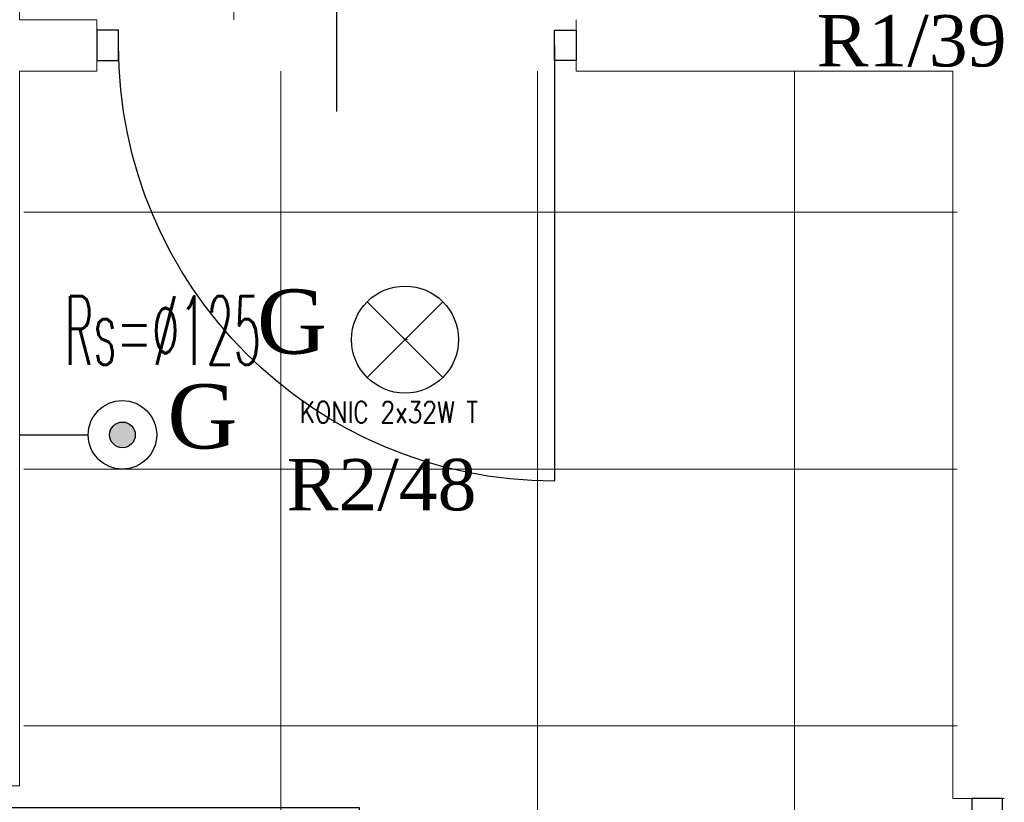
# Model space of a CAD drawing. Header units: centimetres. Extents: x 88729 to 133553, y -16225 to 14174.
# Tile 161 of 231: x 91801 to 92031, y -6711 to -6529. Entities that reach past the tile are written whole.
import ezdxf
from ezdxf.enums import TextEntityAlignment as Align

# ---------------------------------------------------------------- set-up
doc = ezdxf.new("R2010")
doc.units = ezdxf.units.CM
for name, color, linetype in [('A-SCIANY', 252, 'Continuous'), ('A-SUFITY', 252, 'Continuous'), ('E_Istn', 170, 'Continuous'), ('E_opisy siły', 5, 'Continuous'), ('E_PODKLAD', 7, 'Continuous'), ('E_siła', 5, 'Continuous'), ('koncepcja', 252, 'Continuous'), ('R-MET-DRZ', 252, 'Continuous'), ('R-MET-IWE', 252, 'Continuous'), ('RLX_L_9242650+6100', 3, 'Continuous'), ('S-DRZ-', 252, 'Continuous'), ('S-DRZ-O', 252, 'Continuous'), ('S-DRZ-SKRZYD', 252, 'Continuous'), ('S-DRZ-WEGAR', 252, 'Continuous')]:
    doc.layers.add(name, color=color, linetype=linetype)
for name, color, linetype, lineweight in [('A-SLUSARKA', 252, 'Continuous', 13), ('B-IWE-KS', 252, 'Continuous', 20), ('E_Istn_pozostaje', 132, 'Continuous', 25)]:
    doc.layers.add(name, color=color, linetype=linetype, lineweight=lineweight)
doc.styles.add('MM_050', font='romans.shx', dxfattribs={"width": 0.8, "height": 16})
doc.styles.add('old', font='BOOKOS.TTF')
doc.styles.get("Standard").update_dxf_attribs({"font": 'txt.shx'})

# ---------------------------------------------------------------- blocks, each defined once
blk = doc.blocks.new('E_łącznik bistabilny IP20')
at = {"linetype": 'Continuous', "ltscale": 0.5}
blk.add_hatch(color=256, dxfattribs=at).paths.add_polyline_path([(-3, 24, 1), (3, 24, 1)])
blk.add_line((0, 0), (0, 16), dxfattribs=at)
for radius in [8, 3]:
    blk.add_circle((0, 24), radius, dxfattribs=at)
at = {"linetype": 'Continuous', "ltscale": 0.5, "style": 'old', "flags": 4}
blk.add_attdef('OBWÓD', (5.88, 29.43), '', height=12, dxfattribs=at)
blk = doc.blocks.new('E_opis siły')
at = {"layer": 'E_siła', "linetype": 'Continuous', "ltscale": 0.5, "style": 'old', "flags": 4}
blk.add_attdef('OBWÓD', (0, 0), '', height=12, dxfattribs=at)
blk = doc.blocks.new('D90-L-DL')
at = {"layer": 'S-DRZ-'}
blk.add_arc((-45, 0), 90, 270, 0, dxfattribs=at)
at = {"layer": 'S-DRZ-O'}
blk.add_line((0, 15.12), (0, -15.12), dxfattribs=at)
at = {"layer": 'S-DRZ-SKRZYD'}
blk.add_line((-45, 0), (-45, -90), dxfattribs=at)
at = {"layer": 'S-DRZ-WEGAR'}
for points in [[(-50, -3.5), (-45, -3.5), (-45, 3.5), (-50, 3.5)], [(45, 3.5), (50, 3.5), (50, -3.5), (45, -3.5)]]:
    blk.add_lwpolyline(points, close=True, dxfattribs=at)
blk = doc.blocks.new('A$C07123322')
at = {"layer": 'A-SLUSARKA', "xscale": 1.020000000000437, "yscale": 1.020000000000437, "zscale": 1.020000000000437, "rotation": 270}
blk.add_blockref('D90-L-DL', (40.58, -45.9), dxfattribs=at)
blk = doc.blocks.new('IWE-KS')
at = {"layer": 'B-IWE-KS'}
for p, q in [((0, -9.75), (0, 9.75)), ((9.75, 0), (-9.75, 0))]:
    blk.add_line(p, q, dxfattribs=at)
blk.add_circle((0, 0), 5, dxfattribs=at)
at = {"layer": 'R-MET-IWE', "oblique": -180, "text_generation_flag": 6, "width": 0.464286}
blk.add_attdef('NR', text='', height=14.07, rotation=180, dxfattribs=at).set_placement((19.95, -0.12), align=Align.MIDDLE)
blk = doc.blocks.new('A$C0BC40F88')
at = {"layer": 'S-DRZ-'}
blk.add_arc((5.1, 101.8), 101.8, 270, 0, dxfattribs=at)
at = {"layer": 'S-DRZ-O'}
blk.add_line((56, 117.22), (56, 86.38), dxfattribs=at)
at = {"layer": 'S-DRZ-SKRZYD'}
blk.add_line((5.1, 101.8), (5.1, 0), dxfattribs=at)
at = {"layer": 'S-DRZ-WEGAR'}
for points in [[(0, 98.23), (5.1, 98.23), (5.1, 105.37), (0, 105.37)], [(106.9, 105.37), (112, 105.37), (112, 98.23), (106.9, 98.23)]]:
    blk.add_lwpolyline(points, close=True, dxfattribs=at)
blk = doc.blocks.new('A$Ce817dbbb')
at = {"layer": 'A-SCIANY', "color": 252, "lineweight": 9, "ltscale": 3}
for p, q in [((399.1, -16779.02), (399.1, -16994.02)), ((399.1, -17006.02), (399.1, -17173.02)), ((617.1, -17006.02), (617.1, -17176.02)), ((399.1, -17173.02), (374.1, -17173.02)), ((617.1, -17176.02), (629.1, -17176.02))]:
    blk.add_line(p, q, dxfattribs=at)
at = {"layer": 'A-SCIANY', "color": 252, "lineweight": 9}
for p, q in [((417.1, -16994.02), (399.1, -16994.02)), ((417.1, -17006.02), (417.1, -16994.02)), ((529.1, -17006.02), (529.1, -16994.02)), ((417.1, -17006.02), (399.1, -17006.02)), ((617.1, -17006.02), (529.1, -17006.02))]:
    blk.add_line(p, q, dxfattribs=at)
at = {"layer": 'A-SUFITY', "lineweight": 0, "ltscale": 0.1}
for p, q in [((449.1, -16779.02), (449.1, -16994.02)), ((460.1, -17006.02), (460.1, -17512.02)), ((520.1, -17006.02), (520.1, -17512.02)), ((580.1, -17006.02), (580.1, -17512.02)), ((618.1, -17039.02), (400.1, -17039.02)), ((618.1, -17099.02), (400.1, -17099.02)), ((618.1, -17159.02), (400.1, -17159.02))]:
    blk.add_line(p, q, dxfattribs=at)
at = {"layer": 'koncepcja', "color": 252, "lineweight": 9, "xscale": -1}
blk.add_blockref('A$C07123322', (427.18, -17178.12), dxfattribs=at)
at = {"layer": 'koncepcja', "color": 252, "lineweight": 9}
blk.add_blockref('A$C07123322', (584.53, -17181.12), dxfattribs=at)
at = {"layer": 'R-MET-DRZ', "color": 252, "lineweight": 9, "xscale": -1}
blk.add_blockref('A$C0BC40F88', (529.1, -17101.82), dxfattribs=at)
at = {"layer": 'R-MET-IWE', "color": 252, "lineweight": 9}
ref = blk.add_blockref('IWE-KS', (386.6, -17075.52), dxfattribs=dict(at, zscale=1.25))
ref.add_attrib('NR', 'Rs=%%c125', dxfattribs={"height": 16, "rotation": 180, "text_generation_flag": 6, "width": 0.464286}).set_placement((432.56, -17066.64), align=Align.MIDDLE)
at = {"layer": 'R-MET-IWE', "color": 252, "lineweight": 9, "width": 0.75}
for tag, rotation, p in [('0-', 90, (-1139.05, -4143.61)), ('0-', 90, (-1113.05, -4143.61)), ('0-', 90, (-1087.05, -4143.61)), ('2-', 90, (-796.05, -4143.61)), ('2-', 90, (-505.05, -4143.61)), ('0-', 90, (-480.05, -4143.61)), ('0-', 90, (-456.05, -4143.61)), ('2-', 90, (-166.05, -4143.61)), ('2-', 90, (-625.66, -4833.61)), ('2-', 90, (-599.66, -4833.61)), ('2-', 90, (-573.66, -4833.61)), ('0-', 180, (-2169.64, -4848.47)), ('0-', 180, (-2169.64, -4873.47)), ('0-', 180, (-2169.64, -4899.47)), ('-2', 90, (-1661.47, -4961.65)), ('-2', 90, (-1636.47, -4961.65)), ('0-', 270, (-1489.78, -4968.06)), ('0-', 270, (-1464.78, -4968.06)), ('0-', 270, (-1439.78, -4968.06)), ('0-', 270, (-1364.78, -4968.06)), ('0-', 270, (-1339.78, -4968.06)), ('0-', 270, (-1314.78, -4968.06)), ('0-', 270, (328.22, -4968.06)), ('0-', 270, (354.22, -4968.06)), ('0-', 270, (1256.22, -4968.06)), ('0-', 270, (1282.22, -4968.06)), ('0-', 90, (-513.05, -5496.61)), ('0-', 90, (-487.05, -5496.61)), ('K.S.-', 90, (-487.05, -5766.11)), ('0-', 90, (-513.05, -5766.11)), ('1-', 90, (-539.05, -6114.61)), ('0-', 90, (-513.05, -6114.61)), ('0-', 90, (-487.05, -6114.61)), ('0-', 90, (301.95, -6545.61)), ('0-', 90, (327.95, -6545.61)), ('0-', 90, (353.95, -6545.61)), ('0-', 90, (416.11, -6545.61)), ('0-', 90, (1255.95, -6545.61)), ('0-', 90, (1281.95, -6545.61)), ('1-', 90, (2382.95, -6845.61)), ('1-', 90, (2408.95, -6845.61)), ('1-', 90, (2434.95, -6845.61)), ('1-', 90, (2827.95, -6845.61)), ('1-', 90, (2853.95, -6845.61)), ('1-', 90, (2879.95, -6845.61)), ('<-2', 90, (-910.64, -10482.41)), ('2->', 90, (-718.15, -10854.38)), ('2->', 90, (-692.15, -10854.38)), ('2->', 90, (-744.15, -10870.8)), ('-0', 90, (-186.09, -12450.12)), ('1-', 90, (2264.47, -12866.38)), ('1-', 90, (2290.47, -12866.38)), ('1-', 90, (2316.47, -12866.38)), ('1-', 90, (2709.47, -12866.38)), ('1-', 90, (2735.47, -12866.38)), ('1-', 90, (2761.47, -12866.38)), ('<-KL', 90, (-700.01, -16780.91)), ('-0', 90, (-179.94, -18957.53)), ('0->', 90, (-1257.53, -23179.05)), ('0->', 90, (-1231.53, -23179.05)), ('0->', 90, (-1205.53, -23179.05)), ('0->', 90, (-600.53, -23179.05)), ('0->', 90, (-574.53, -23179.05)), ('0->', 90, (-1692.53, -24074.05)), ('0->', 90, (-1666.53, -24074.05)), ('0->', 90, (-1640.53, -24074.05)), ('0->', 90, (-1486.53, -24074.05)), ('0->', 90, (-1460.53, -24074.05)), ('0->', 90, (-1434.53, -24074.05)), ('<-0', 90, (-499.82, -24383.56)), ('<-0', 90, (-298.11, -24383.56)), ('<-0', 180, (-587.12, -25088.86)), ('<-0', 270, (-496.63, -25202.68)), ('<-0', 180, (-1353.25, -25419.36)), ('<-0', 180, (-1187.25, -25444.1)), ('<-0', 90, (-179.61, -25454.22)), ('<-0', 90, (-69.59, -26375.36)), ('<-0', 90, (-43.59, -26375.36))]:
    blk.add_attdef(tag, text='', height=17, rotation=rotation, dxfattribs=at).set_placement(p, align=Align.MIDDLE)
for tag, p in [('2-', (1424.81, -4179.2)), ('2-', (1424.81, -4205.2)), ('K.S.-', (-76.89, -4264.2)), ('KL-', (-613.13, -4292.18)), ('1-', (-613.13, -4312.18)), ('1-', (-613.13, -4332.18)), ('K.S.-', (1414.13, -4333.66)), ('0-', (-70.19, -4341.2)), ('0-', (469.81, -4341.2)), ('1-', (-613.13, -4352.18)), ('0-', (1424.81, -4361.2)), ('0-', (-70.19, -4367.2)), ('1-', (469.81, -4367.2)), ('0-', (1099.81, -4368.2)), ('2-', (1424.81, -4387.2)), ('1-', (-70.19, -4393.2)), ('1-', (469.81, -4393.2)), ('1-', (1099.81, -4394.2)), ('2-', (1424.81, -4413.2)), ('2-', (-70.19, -4419.2)), ('2-', (1099.81, -4420.2)), ('K.S.-', (-76.89, -4445.2)), ('2-', (469.81, -4444.2)), ('2-', (1099.81, -4446.2)), ('2-', (469.81, -4470.2)), ('2-', (-825.19, -4496.2)), ('2-', (-825.19, -4522.2)), ('2-', (-70.19, -4574.2)), ('2-', (-70.19, -4600.2)), ('K.S.-', (1089.13, -4600.66)), ('2-', (1099.81, -4653.2)), ('2-', (-70.19, -4669.2)), ('2-', (1099.81, -4679.2)), ('-1', (1806.78, -4690.78)), ('1-', (-70.19, -4695.2)), ('2-', (1099.81, -4705.2)), ('-1', (1806.78, -4716.3)), ('K.S.-', (-73.2, -4721.2)), ('-1', (1806.78, -4743.07)), ('FR-', (-70.19, -4747.2)), ('0-', (-1066.19, -6382.7)), ('0-', (-1066.19, -6408.7)), ('2-', (1729.81, -6586.2)), ('2-', (1729.81, -6612.2)), ('2-', (1729.81, -6638.2)), ('2-', (1729.81, -6664.2)), ('K.S.-', (469.81, -6788.2)), ('1-', (-962.19, -6915.2)), ('1-', (-460.19, -6923.2)), ('1-', (469.81, -6923.2)), ('2-', (1729.81, -6923.2)), ('1-', (-460.19, -6949.2)), ('1-', (469.81, -6949.2)), ('2-', (1729.81, -6949.2)), ('K.S.-', (2901.81, -6960.2)), ('2-', (1729.81, -6975.2)), ('2-', (1729.81, -7001.2)), ('2-', (-460.19, -7026.2)), ('0-', (469.81, -7026.2)), ('2-', (-460.19, -7052.2)), ('0-', (469.81, -7052.2)), ('2-', (-460.19, -7078.2)), ('2-', (469.81, -7078.2)), ('1-', (2901.81, -7088.2)), ('2-', (469.81, -7104.2)), ('1-', (2901.81, -7114.2)), ('0-', (1729.81, -7131.2)), ('2-', (-460.19, -7141.2)), ('0-', (1729.81, -7157.2)), ('2-', (-460.19, -7167.2)), ('2-', (469.81, -7181.2)), ('2-', (1729.81, -7183.2)), ('0-', (-460.19, -7193.2)), ('2-', (469.81, -7207.2)), ('2-', (1729.81, -7209.2)), ('K.S.-', (-470.87, -7217.66)), ('2-', (469.81, -7233.2)), ('2-', (1729.81, -7235.2)), ('1-', (-460.19, -7245.2)), ('2-', (469.81, -7259.2)), ('2-', (1729.81, -7261.2)), ('2-', (1729.81, -7287.2)), ('2-', (-460.19, -7297.2)), ('2->', (-943.67, -10542.97)), ('-1', (1688.29, -10711.55)), ('-1', (1688.29, -10737.55)), ('-1', (1688.29, -10763.55)), ('<-2', (1685.55, -12605.39)), ('2->', (1611.33, -12636.47)), ('2->', (1611.33, -12658.97)), ('2->', (1590.77, -12684.97)), ('K.S.-', (2783.33, -12980.97)), ('2->', (-578.67, -13046.97)), ('2->', (-578.67, -13072.97)), ('<-2', (-476.88, -13105.94)), ('1-', (2783.33, -13108.97)), ('1-', (2783.33, -13134.97)), ('<-1', (-610.79, -16857.83)), ('<-1', (-610.79, -16877.83)), ('<-1', (1688.29, -17218.96)), ('<-1', (1688.29, -17244.96)), ('<-1', (1688.29, -17270.96)), ('<-1', (-478.91, -18553.43)), ('<-0', (-2287.98, -23879.57)), ('<-0', (-2287.98, -23905.57)), ('<-0', (-2287.98, -23931.57)), ('<-0', (-343.08, -24738.18)), ('<-0', (-478.91, -25059.68))]:
    blk.add_attdef(tag, text='', height=17, dxfattribs=at).set_placement(p, align=Align.MIDDLE)

msp = doc.modelspace()

# ---------------------------------------------------------------- linework, layer by layer
at = {"layer": 'E_Istn', "ltscale": 0.1}
for p, q in [((91882.14, -6612.21, 350), (91899.81, -6594.54, 350)), ((91882.14, -6594.54, 350), (91899.81, -6612.21, 350)), ((91890.98, -6603.62, 350), (91890.98, -6603.12, 350)), ((91890.73, -6603.37, 350), (91890.98, -6603.37, 350)), ((91890.98, -6603.37, 350), (91891.23, -6603.37, 350))]:
    msp.add_line(p, q, dxfattribs=at)
msp.add_circle((91890.98, -6603.37, 350), 12.5, dxfattribs=at)

# ---------------------------------------------------------------- block references
at = {"layer": 'E_Istn_pozostaje', "rotation": 270.0000000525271}
msp.add_blockref('E_łącznik bistabilny IP20', (91800.98, -6625.63), dxfattribs=at)
at = {"layer": 'E_opisy siły', "linetype": 'Continuous'}
ref = msp.add_blockref('E_opis siły', (92047.58, -6539.54, -250), dxfattribs=dict(at, xscale=-1))
ref.add_attrib('OBWÓD', 'R1/39', (91987.16, -6539.54, -250), dxfattribs={"color": 3, "linetype": 'Continuous', "ltscale": 0.5, "height": 12, "style": 'old'})
ref = msp.add_blockref('E_opis siły', (91923.78, -6643.26, -350), dxfattribs=dict(at, xscale=-1))
ref.add_attrib('OBWÓD', 'R2/48', (91863.36, -6643.26, -350), dxfattribs={"color": 3, "linetype": 'Continuous', "ltscale": 0.5, "height": 12, "style": 'old'})
at = {"layer": 'E_PODKLAD'}
msp.add_blockref('A$Ce817dbbb', (91401.87, 10465.39), dxfattribs=at)

# ---------------------------------------------------------------- texts
at = {"layer": 'E_Istn', "style": 'old'}
msp.add_text('G', height=15, dxfattribs=at).set_placement((91856.4, -6606.65, 350))
at = {"layer": 'E_Istn', "ltscale": 0.1, "insert": (91866.39, -6617.84, 350), "char_height": 5, "width": 52.2979, "attachment_point": 1, "style": 'MM_050'}
msp.add_mtext('KONIC 2x32W T', dxfattribs=at)
at = {"layer": 'E_Istn_pozostaje', "style": 'old'}
msp.add_text('G', height=15, dxfattribs=at).set_placement((91835.48, -6628.8, 350))
at = {"layer": 'RLX_L_9242650+6100', "ltscale": 0.1, "flags": 9}
msp.add_attdef('RLXLUM', (91890.98, -6603.37, 350), '', height=0.1, dxfattribs=at)

doc.saveas('drawing.dxf')
